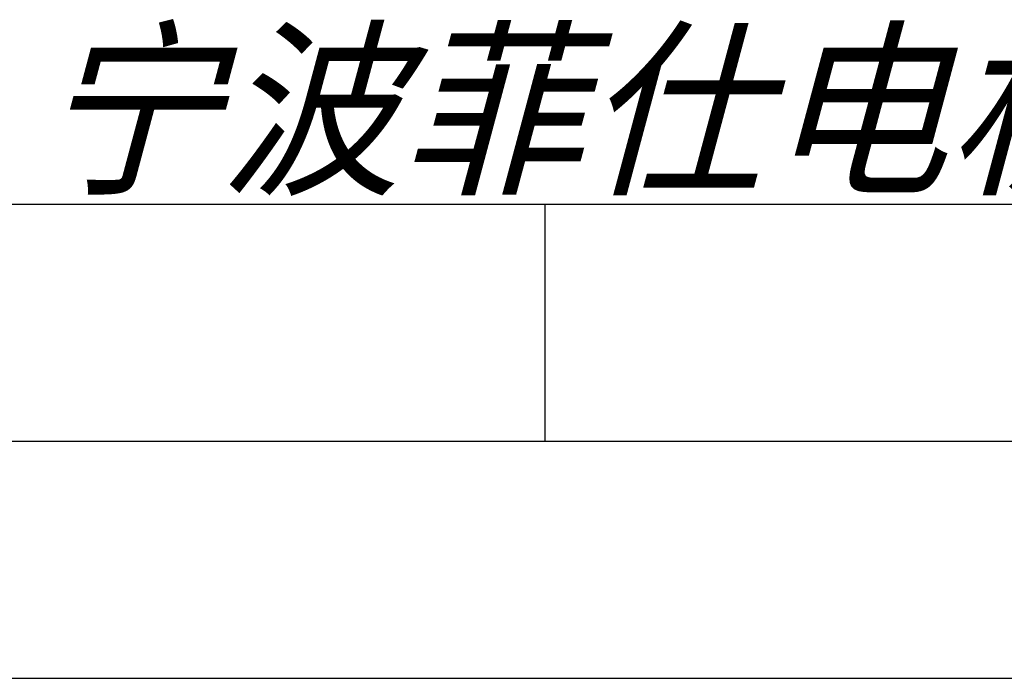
# Model space of a CAD drawing. Header units: millimetres. Extents: x 0 to 420, y 0 to 297.
# Tile 29 of 44: x 303 to 323, y 0 to 14. Entities that reach past the tile are written whole.
import ezdxf

# ---------------------------------------------------------------- set-up
doc = ezdxf.new("R2010")
doc.units = ezdxf.units.MM
doc.header["$LTSCALE"] = 23.1
doc.layers.get('0').update_dxf_attribs({"linetype": 'CONTINUOUS'})
doc.styles.add('TEXTSTYLE_7', font='txt')

# ---------------------------------------------------------------- blocks, each defined once
blk = doc.blocks.new('LOGO_PHASE_NINGBO_BL1', base_point=(320.75, 22.5))
at = {"color": 2, "linetype": 'CONTINUOUS', "style": 'TEXTSTYLE_7', "oblique": 15}
blk.add_text('宁波菲仕电机技术有限公司', height=2.9513, dxfattribs=at).set_placement((303.042, 10.5))

msp = doc.modelspace()

# ---------------------------------------------------------------- linework, layer by layer
at = {"color": 7, "linetype": 'CONTINUOUS'}
msp.add_line((25, 10), (410, 10), dxfattribs=at)
at = {"color": 2, "linetype": 'CONTINUOUS'}
for p, q in [((313.75, 5), (313.75, 10)), ((20, 5), (415, 5)), ((237.25, 0), (420, 0))]:
    msp.add_line(p, q, dxfattribs=at)

# ---------------------------------------------------------------- block references
msp.add_blockref('LOGO_PHASE_NINGBO_BL1', (320.75, 22.49989), dxfattribs=at)

doc.saveas('drawing.dxf')
